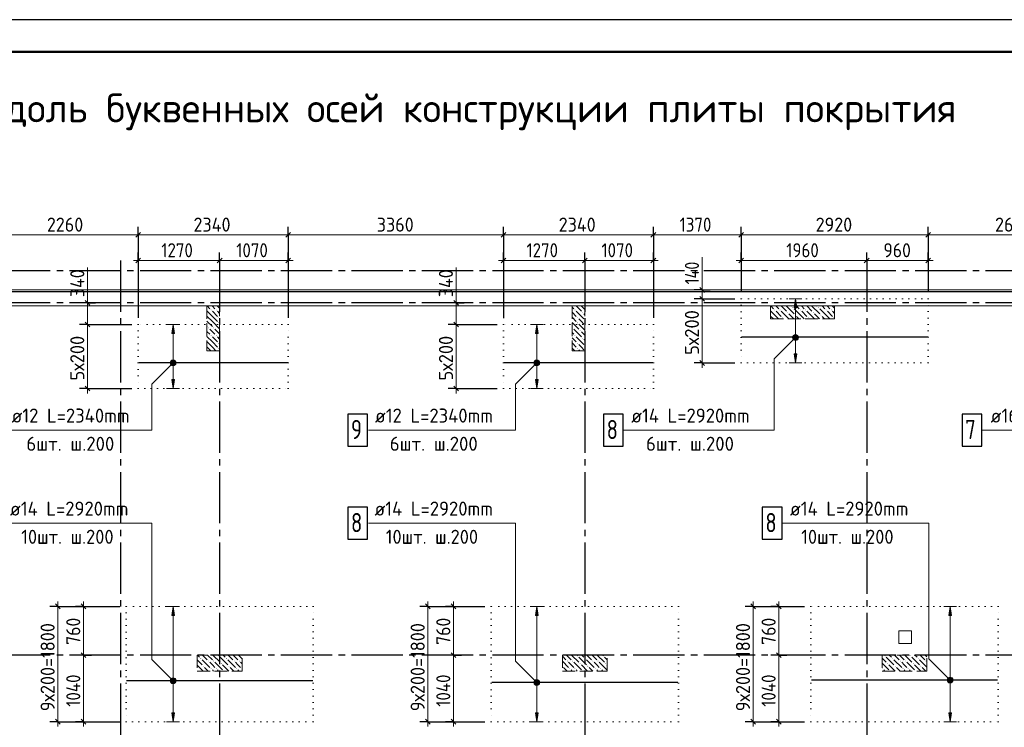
# Model space of a CAD drawing. Header units: millimetres. Extents: x 0 to 42000, y 0 to 29700.
# Tile 7 of 8: x 18679 to 34048, y 18654 to 29700. Entities that reach past the tile are written whole.
import ezdxf

# ---------------------------------------------------------------- set-up
doc = ezdxf.new("R2010")
doc.units = ezdxf.units.MM
for name, pattern in [('______2', [270, 200, -70]), ('______5', [1100, 800, -100, 100, -100]), ('______9', [100, 0, -100])]:
    doc.linetypes.add(name, pattern=pattern)
for name, color, linetype, lineweight in [('Standard', 7, 'Continuous', 25), ('ДОП Верх по Х', 7, 'Continuous', 18), ('ЖБ Перекрытие верхний уровень_1', 7, 'Continuous', 18), ('Общий01', 7, 'Continuous', 13), ('Позиционная метка номер позиции', 7, 'Continuous', 13), ('Примечания', 7, 'Continuous', 13), ('Размерная линия_ общее', 7, 'Continuous', 13), ('Текст_ общее', 7, 'Continuous', 25)]:
    doc.layers.add(name, color=color, linetype=linetype, lineweight=lineweight)
doc.layers.add('ЖБ Пилон', color=7, linetype='______2', lineweight=13, true_color=0xa0a0a0)
doc.layers.add('Оси', color=7, linetype='______5', lineweight=13, true_color=0x656565)
doc.styles.add('ISOCPEUR', font='txt')

msp = doc.modelspace()

# ---------------------------------------------------------------- hatches: boundary and pattern name
at = {"layer": 'ДОП Верх по Х', "linetype": 'Continuous', "lineweight": 13, "transparency": 33554687}
for points in [[(30809, 25202), (30789, 25342), (30769, 25202)], [(21093, 24802), (21073, 24942), (21053, 24802)], [(26770, 24802), (26750, 24942), (26730, 24802)], [(21093, 20402), (21073, 20542), (21053, 20402)], [(26770, 20402), (26750, 20542), (26730, 20402)], [(33222, 20402), (33202, 20542), (33182, 20402)]]:
    msp.add_hatch(color=7, dxfattribs=at).paths.add_polyline_path(points)
for points in [[(30809, 24482), (30789, 24342), (30769, 24482)], [(21093, 24082), (21073, 23942), (21053, 24082)], [(26770, 24082), (26750, 23942), (26730, 24082)], [(21093, 18882), (21073, 18742), (21053, 18882)], [(26770, 18882), (26750, 18742), (26730, 18882)], [(33222, 18882), (33202, 18742), (33182, 18882)]]:
    msp.add_hatch(color=7, dxfattribs=at).paths.add_polyline_path(points, flags=16)
at = {"layer": 'ЖБ Пилон', "linetype": 'Continuous', "lineweight": 18, "transparency": 33554687}
for points in [[(30740, 25209), (30746, 25215), (30753, 25209), (30746, 25202)], [(31140, 25209), (31146, 25215), (31153, 25209), (31146, 25202)], [(21660, 25169), (21666, 25175), (21673, 25169), (21666, 25162)], [(21740, 25169), (21746, 25175), (21753, 25169), (21746, 25162)], [(21780, 25049), (21786, 25055), (21793, 25049), (21786, 25042)], [(27340, 25169), (27346, 25175), (27353, 25169), (27346, 25162)], [(27380, 25049), (27386, 25055), (27393, 25049), (27386, 25042)], [(27460, 25129), (27466, 25135), (27473, 25129), (27466, 25122)], [(30460, 25169), (30466, 25175), (30473, 25169), (30466, 25162)], [(30540, 25169), (30546, 25175), (30553, 25169), (30546, 25162)], [(30580, 25049), (30586, 25055), (30593, 25049), (30586, 25042)], [(30660, 25129), (30666, 25135), (30673, 25129), (30666, 25122)], [(30780, 25089), (30786, 25095), (30793, 25089), (30786, 25082)], [(30860, 25169), (30866, 25175), (30873, 25169), (30866, 25162)], [(30940, 25169), (30946, 25175), (30953, 25169), (30946, 25162)], [(30980, 25049), (30986, 25055), (30993, 25049), (30986, 25042)], [(31060, 25129), (31066, 25135), (31073, 25129), (31066, 25122)], [(31180, 25089), (31186, 25095), (31193, 25089), (31186, 25082)], [(31260, 25169), (31266, 25175), (31273, 25169), (31266, 25162)], [(31340, 25169), (31346, 25175), (31353, 25169), (31346, 25162)], [(31380, 25049), (31386, 25055), (31393, 25049), (31386, 25042)], [(21780, 24969), (21786, 24975), (21793, 24969), (21786, 24962)], [(27380, 24969), (27386, 24975), (27393, 24969), (27386, 24962)], [(21620, 24889), (21626, 24895), (21633, 24889), (21626, 24882)], [(21660, 24769), (21666, 24775), (21673, 24769), (21666, 24762)], [(21700, 24889), (21706, 24895), (21713, 24889), (21706, 24882)], [(21740, 24769), (21746, 24775), (21753, 24769), (21746, 24762)], [(27300, 24889), (27306, 24895), (27313, 24889), (27306, 24882)], [(27340, 24769), (27346, 24775), (27353, 24769), (27346, 24762)], [(27420, 24849), (27426, 24855), (27433, 24849), (27426, 24842)], [(21780, 24649), (21786, 24655), (21793, 24649), (21786, 24642)], [(27380, 24649), (27386, 24655), (27393, 24649), (27386, 24642)], [(27460, 24729), (27466, 24735), (27473, 24729), (27466, 24722)], [(21780, 24569), (21786, 24575), (21793, 24569), (21786, 24562)], [(27380, 24569), (27386, 24575), (27393, 24569), (27386, 24562)], [(21500, 19729), (21506, 19735), (21513, 19729), (21506, 19722)], [(21620, 19689), (21626, 19695), (21633, 19689), (21626, 19682)], [(21700, 19689), (21706, 19695), (21713, 19689), (21706, 19682)], [(21780, 19769), (21786, 19775), (21793, 19769), (21786, 19762)], [(21900, 19729), (21906, 19735), (21913, 19729), (21906, 19722)], [(22020, 19689), (22026, 19695), (22033, 19689), (22026, 19682)], [(22100, 19689), (22106, 19695), (22113, 19689), (22106, 19682)], [(27220, 19689), (27226, 19695), (27233, 19689), (27226, 19682)], [(27300, 19689), (27306, 19695), (27313, 19689), (27306, 19682)], [(27380, 19769), (27386, 19775), (27393, 19769), (27386, 19762)], [(27500, 19729), (27506, 19735), (27513, 19729), (27506, 19722)], [(27620, 19689), (27626, 19695), (27633, 19689), (27626, 19682)], [(27700, 19689), (27706, 19695), (27713, 19689), (27706, 19682)], [(27780, 19769), (27786, 19775), (27793, 19769), (27786, 19762)], [(32180, 19769), (32186, 19775), (32193, 19769), (32186, 19762)], [(32300, 19729), (32306, 19735), (32313, 19729), (32306, 19722)], [(32420, 19689), (32426, 19695), (32433, 19689), (32426, 19682)], [(32500, 19689), (32506, 19695), (32513, 19689), (32506, 19682)], [(32580, 19769), (32586, 19775), (32593, 19769), (32586, 19762)], [(32700, 19729), (32706, 19735), (32713, 19729), (32706, 19722)], [(32820, 19689), (32826, 19695), (32833, 19689), (32826, 19682)], [(21463, 19532), (21466, 19535), (21470, 19532)], [(21540, 19609), (21546, 19615), (21553, 19609), (21546, 19602)], [(21660, 19569), (21666, 19575), (21673, 19569), (21666, 19562)], [(21740, 19569), (21746, 19575), (21753, 19569), (21746, 19562)], [(21820, 19649), (21826, 19655), (21833, 19649), (21826, 19642)], [(21863, 19532), (21866, 19535), (21870, 19532)], [(21940, 19609), (21946, 19615), (21953, 19609), (21946, 19602)], [(22060, 19569), (22066, 19575), (22073, 19569), (22066, 19562)], [(22140, 19569), (22146, 19575), (22150, 19572), (22150, 19566), (22146, 19562)], [(27150, 19612), (27153, 19609), (27150, 19606)], [(27260, 19569), (27266, 19575), (27273, 19569), (27266, 19562)], [(27340, 19569), (27346, 19575), (27353, 19569), (27346, 19562)], [(27420, 19649), (27426, 19655), (27433, 19649), (27426, 19642)], [(27463, 19532), (27466, 19535), (27470, 19532)], [(27540, 19609), (27546, 19615), (27553, 19609), (27546, 19602)], [(27660, 19569), (27666, 19575), (27673, 19569), (27666, 19562)], [(27740, 19569), (27746, 19575), (27753, 19569), (27746, 19562)], [(27820, 19649), (27826, 19655), (27833, 19649), (27826, 19642)], [(32140, 19569), (32146, 19575), (32153, 19569), (32146, 19562)], [(32220, 19649), (32226, 19655), (32233, 19649), (32226, 19642)], [(32263, 19532), (32266, 19535), (32270, 19532)], [(32340, 19609), (32346, 19615), (32353, 19609), (32346, 19602)], [(32460, 19569), (32466, 19575), (32473, 19569), (32466, 19562)], [(32540, 19569), (32546, 19575), (32553, 19569), (32546, 19562)], [(32620, 19649), (32626, 19655), (32633, 19649), (32626, 19642)], [(32663, 19532), (32666, 19535), (32670, 19532)], [(32740, 19609), (32746, 19615), (32753, 19609), (32746, 19602)]]:
    msp.add_hatch(color=7, dxfattribs=at).paths.add_polyline_path(points, flags=16)
at = {"layer": 'Позиционная метка номер позиции', "linetype": 'Continuous', "lineweight": 13, "transparency": 33554687}
for points in [[(30821, 24706), (30758, 24769), (30746, 24749)], [(30821, 24706), (30746, 24749), (30801, 24694)], [(30801, 24694), (30746, 24749), (30746, 24726)], [(30833, 24726), (30778, 24781), (30758, 24769)], [(30833, 24726), (30758, 24769), (30821, 24706)], [(30833, 24749), (30801, 24781), (30778, 24781)], [(30833, 24749), (30778, 24781), (30833, 24726)], [(30801, 24781), (30833, 24749), (30821, 24769)], [(30801, 24694), (30746, 24726), (30778, 24694)], [(30778, 24694), (30746, 24726), (30758, 24706)], [(21105, 24310), (21041, 24373), (21030, 24353)], [(21105, 24310), (21030, 24353), (21085, 24298)], [(21085, 24298), (21030, 24353), (21030, 24330)], [(21085, 24298), (21030, 24330), (21062, 24298)], [(21062, 24298), (21030, 24330), (21041, 24310)], [(21116, 24330), (21062, 24385), (21041, 24373)], [(21116, 24330), (21041, 24373), (21105, 24310)], [(21116, 24353), (21085, 24385), (21062, 24385)], [(21116, 24353), (21062, 24385), (21116, 24330)], [(21085, 24385), (21116, 24353), (21105, 24373)], [(26782, 24310), (26718, 24373), (26706, 24353)], [(26782, 24310), (26706, 24353), (26761, 24298)], [(26761, 24298), (26706, 24353), (26706, 24330)], [(26761, 24298), (26706, 24330), (26738, 24298)], [(26738, 24298), (26706, 24330), (26718, 24310)], [(26793, 24330), (26738, 24385), (26718, 24373)], [(26793, 24330), (26718, 24373), (26782, 24310)], [(26793, 24353), (26761, 24385), (26738, 24385)], [(26793, 24353), (26738, 24385), (26793, 24330)], [(26761, 24385), (26793, 24353), (26782, 24373)], [(21041, 19350), (21085, 19425), (21030, 19370)], [(21030, 19370), (21085, 19425), (21062, 19425)], [(21030, 19370), (21062, 19425), (21030, 19393)], [(21030, 19393), (21062, 19425), (21041, 19413)], [(21041, 19350), (21105, 19413), (21085, 19425)], [(21062, 19338), (21105, 19413), (21041, 19350)], [(21062, 19338), (21116, 19393), (21105, 19413)], [(21085, 19338), (21116, 19393), (21062, 19338)], [(21085, 19338), (21116, 19370), (21116, 19393)], [(21116, 19370), (21085, 19338), (21105, 19350)], [(26718, 19320), (26761, 19395), (26706, 19340)], [(26706, 19340), (26761, 19395), (26738, 19395)], [(26706, 19340), (26738, 19395), (26706, 19363)], [(26706, 19363), (26738, 19395), (26718, 19383)], [(26718, 19320), (26782, 19383), (26761, 19395)], [(26738, 19308), (26782, 19383), (26718, 19320)], [(26738, 19308), (26793, 19363), (26782, 19383)], [(33170, 19360), (33214, 19435), (33159, 19380)], [(33159, 19380), (33214, 19435), (33191, 19435)], [(33159, 19380), (33191, 19435), (33159, 19403)], [(33159, 19403), (33191, 19435), (33170, 19423)], [(33170, 19360), (33234, 19423), (33214, 19435)], [(33191, 19348), (33234, 19423), (33170, 19360)], [(33191, 19348), (33245, 19403), (33234, 19423)], [(33214, 19348), (33245, 19403), (33191, 19348)], [(33214, 19348), (33245, 19380), (33245, 19403)], [(33245, 19380), (33214, 19348), (33234, 19360)], [(26761, 19308), (26793, 19363), (26738, 19308)], [(26761, 19308), (26793, 19340), (26793, 19363)], [(26793, 19340), (26761, 19308), (26782, 19320)]]:
    msp.add_hatch(color=7, dxfattribs=at).paths.add_polyline_path(points)

# ---------------------------------------------------------------- linework, layer by layer
at = {"layer": 'Standard', "color": 7, "linetype": 'Continuous', "lineweight": 25, "transparency": 33554687}
msp.add_lwpolyline([(0, 0), (42000, 0), (42000, 29700), (0, 29700), (0, 0)], close=True, dxfattribs=at)
at = {"layer": 'Standard', "color": 7, "linetype": 'Continuous', "lineweight": 50, "transparency": 33554687}
msp.add_lwpolyline([(2000, 29200), (41500, 29200), (41500, 500), (2000, 500), (2000, 29200)], close=True, dxfattribs=at)
at = {"layer": 'Standard', "color": 7, "linetype": 'Continuous', "lineweight": 13, "transparency": 33554687}
msp.add_lwpolyline([(41500, 29200), (2000, 29200), (2000, 6000), (41500, 6000), (41500, 29200)], dxfattribs=at)
at = {"layer": 'Standard', "color": 2, "linetype": 'Continuous', "lineweight": 13, "transparency": 33554687}
for points in [[(4250, 13382), (41050, 13382), (41050, 25482), (4250, 25482), (4250, 13382)], [(4250, 13382), (41050, 13382), (41050, 25232), (4250, 25232), (4250, 13382)]]:
    msp.add_lwpolyline(points, dxfattribs=at)
at = {"layer": 'Standard', "color": 254, "linetype": 'Continuous', "lineweight": 25, "true_color": 0xc4c4ff, "transparency": 33554687}
msp.add_lwpolyline([(7300, 13435), (41119, 13435), (41119, 25450), (7300, 25450), (7300, 13435)], dxfattribs=at)
at = {"layer": 'ДОП Верх по Х', "color": 7, "linetype": 'Continuous', "lineweight": 13, "transparency": 33554687}
for p, q in [((30789, 25342), (30689, 25342)), ((30789, 25342), (30769, 25202)), ((30809, 25202), (30789, 25342)), ((30789, 25342), (30889, 25342)), ((30789, 25342), (30789, 25342)), ((30769, 25202), (30809, 25202)), ((30789, 24482), (30789, 25202)), ((21073, 24942), (20973, 24942)), ((21073, 24942), (21053, 24802)), ((21093, 24802), (21073, 24942)), ((21073, 24942), (21173, 24942)), ((21073, 24942), (21073, 24942)), ((26750, 24942), (26650, 24942)), ((26750, 24942), (26730, 24802)), ((26770, 24802), (26750, 24942)), ((26750, 24942), (26850, 24942)), ((26750, 24942), (26750, 24942)), ((21053, 24802), (21093, 24802)), ((21073, 24082), (21073, 24802)), ((26730, 24802), (26770, 24802)), ((26750, 24082), (26750, 24802)), ((30789, 24342), (30769, 24482)), ((30769, 24482), (30809, 24482)), ((30809, 24482), (30789, 24342)), ((30789, 24342), (30689, 24342)), ((30789, 24342), (30889, 24342)), ((30789, 24342), (30789, 24342)), ((21073, 23942), (21053, 24082)), ((21053, 24082), (21093, 24082)), ((21093, 24082), (21073, 23942)), ((26750, 23942), (26730, 24082)), ((26730, 24082), (26770, 24082)), ((26770, 24082), (26750, 23942)), ((21073, 23942), (20973, 23942)), ((21073, 23942), (21173, 23942)), ((21073, 23942), (21073, 23942)), ((26750, 23942), (26650, 23942)), ((26750, 23942), (26850, 23942)), ((26750, 23942), (26750, 23942)), ((21073, 20542), (20973, 20542)), ((21073, 20542), (21053, 20402)), ((21093, 20402), (21073, 20542)), ((21073, 20542), (21173, 20542)), ((21073, 20542), (21073, 20542)), ((26750, 20542), (26650, 20542)), ((26750, 20542), (26730, 20402)), ((26770, 20402), (26750, 20542)), ((26750, 20542), (26850, 20542)), ((26750, 20542), (26750, 20542)), ((33202, 20542), (33102, 20542)), ((33202, 20542), (33182, 20402)), ((33222, 20402), (33202, 20542)), ((33202, 20542), (33302, 20542)), ((33202, 20542), (33202, 20542)), ((21053, 20402), (21093, 20402)), ((21073, 18882), (21073, 20402)), ((26730, 20402), (26770, 20402)), ((26750, 18882), (26750, 20402)), ((33182, 20402), (33222, 20402)), ((33202, 18882), (33202, 20402)), ((21073, 18742), (21053, 18882)), ((21053, 18882), (21093, 18882)), ((21093, 18882), (21073, 18742)), ((26750, 18742), (26730, 18882)), ((26730, 18882), (26770, 18882)), ((26770, 18882), (26750, 18742)), ((33202, 18742), (33182, 18882)), ((33182, 18882), (33222, 18882)), ((33222, 18882), (33202, 18742)), ((21073, 18742), (20973, 18742)), ((21073, 18742), (21173, 18742)), ((21073, 18742), (21073, 18742)), ((26750, 18742), (26650, 18742)), ((26750, 18742), (26850, 18742)), ((26750, 18742), (26750, 18742)), ((33202, 18742), (33102, 18742)), ((33202, 18742), (33302, 18742)), ((33202, 18742), (33202, 18742))]:
    msp.add_line(p, q, dxfattribs=at)
at = {"layer": 'ДОП Верх по Х', "color": 7, "linetype": 'Continuous', "lineweight": 25, "transparency": 33554687}
for p, q in [((32853, 24742), (29947, 24742)), ((22864, 24342), (20536, 24342)), ((28564, 24342), (26236, 24342)), ((23253, 19382), (20347, 19382)), ((33943, 19392), (31037, 19392)), ((28953, 19352), (26047, 19352))]:
    msp.add_line(p, q, dxfattribs=at)
for points in [[(23800, 23043), (24110, 23043), (24110, 23543), (23800, 23543), (23800, 23043)], [(27791, 23043), (28101, 23043), (28101, 23543), (27791, 23543), (27791, 23043)], [(33388, 23043), (33698, 23043), (33698, 23543), (33388, 23543), (33388, 23043)], [(23800, 21590), (24110, 21590), (24110, 22090), (23800, 22090), (23800, 21590)], [(30268, 21590), (30578, 21590), (30578, 22090), (30268, 22090), (30268, 21590)]]:
    msp.add_lwpolyline(points, dxfattribs=at)
at = {"layer": 'ЖБ Перекрытие верхний уровень_1', "color": 7, "linetype": 'Continuous', "lineweight": 18, "transparency": 33554687}
for p, q in [((41050, 25482), (4250, 25482)), ((32400, 19962), (32400, 20162)), ((32400, 20162), (32600, 20162)), ((32600, 20162), (32600, 19962)), ((32600, 19962), (32400, 19962))]:
    msp.add_line(p, q, dxfattribs=at)
at = {"layer": 'ЖБ Пилон', "color": 253, "linetype": '______2', "lineweight": 13, "true_color": 0xa0a0a0, "transparency": 33554687}
for p, q in [((21800, 25232), (21600, 25232)), ((21600, 25232), (21600, 24532)), ((21800, 24532), (21800, 25232)), ((27500, 25232), (27300, 25232)), ((27300, 25232), (27300, 24532)), ((27500, 24532), (27500, 25232)), ((30400, 25232), (30400, 25032)), ((31400, 25232), (30400, 25232)), ((31400, 25032), (31400, 25232)), ((30400, 25032), (31400, 25032)), ((21600, 24532), (21800, 24532)), ((27300, 24532), (27500, 24532)), ((21450, 19782), (21450, 19532)), ((22150, 19782), (21450, 19782)), ((22150, 19532), (22150, 19782)), ((27150, 19782), (27150, 19532)), ((27850, 19782), (27150, 19782)), ((27850, 19532), (27850, 19782)), ((32140, 19782), (32140, 19532)), ((32840, 19782), (32140, 19782)), ((32840, 19532), (32840, 19782)), ((21450, 19532), (22150, 19532)), ((27150, 19532), (27850, 19532)), ((32140, 19532), (32840, 19532))]:
    msp.add_line(p, q, dxfattribs=at)
at = {"layer": 'ЖБ Пилон', "color": 9, "linetype": 'Continuous', "lineweight": 18, "true_color": 0xc7c7c7, "transparency": 33554687}
for p, q in [((21603, 25232), (21646, 25189)), ((21686, 25229), (21683, 25232)), ((21726, 25189), (21686, 25229)), ((21763, 25232), (21800, 25195)), ((27326, 25189), (27300, 25215)), ((27363, 25232), (27446, 25149)), ((27446, 25229), (27500, 25175)), ((30403, 25232), (30446, 25189)), ((30486, 25229), (30483, 25232)), ((30526, 25189), (30486, 25229)), ((30563, 25232), (30646, 25149)), ((30646, 25229), (30766, 25109)), ((30723, 25232), (30726, 25229)), ((30803, 25232), (30846, 25189)), ((30886, 25229), (30883, 25232)), ((30926, 25189), (30886, 25229)), ((30963, 25232), (31046, 25149)), ((31046, 25229), (31166, 25109)), ((31123, 25232), (31126, 25229)), ((31203, 25232), (31246, 25189)), ((31286, 25229), (31283, 25232)), ((31326, 25189), (31286, 25229)), ((31363, 25232), (31400, 25195)), ((21686, 25069), (21600, 25155)), ((21606, 25069), (21686, 24989)), ((21686, 25149), (21766, 25069)), ((21686, 25069), (21766, 24989)), ((21766, 25149), (21800, 25115)), ((27300, 25135), (27366, 25069)), ((27300, 25055), (27366, 24989)), ((27366, 25149), (27486, 25029)), ((27500, 25095), (27486, 25109)), ((30486, 25069), (30400, 25155)), ((30406, 25069), (30443, 25032)), ((30486, 25149), (30566, 25069)), ((30486, 25069), (30523, 25032)), ((30566, 25149), (30683, 25032)), ((30763, 25032), (30686, 25109)), ((30886, 25069), (30766, 25189)), ((30806, 25069), (30843, 25032)), ((30886, 25149), (30966, 25069)), ((30886, 25069), (30923, 25032)), ((30966, 25149), (31083, 25032)), ((31163, 25032), (31086, 25109)), ((31286, 25069), (31166, 25189)), ((31206, 25069), (31243, 25032)), ((31286, 25149), (31366, 25069)), ((31286, 25069), (31323, 25032)), ((31366, 25149), (31400, 25115)), ((21606, 24989), (21600, 24995)), ((21600, 24915), (21606, 24909)), ((21606, 24989), (21686, 24909)), ((21686, 24989), (21800, 24875)), ((27300, 24975), (27406, 24869)), ((27446, 24989), (27406, 25029)), ((27406, 24949), (27500, 24855)), ((27486, 24949), (27446, 24989)), ((21600, 24835), (21646, 24789)), ((21686, 24669), (21600, 24755)), ((21686, 24829), (21646, 24869)), ((21726, 24789), (21686, 24829)), ((21686, 24749), (21766, 24669)), ((21726, 24869), (21800, 24795)), ((21766, 24749), (21800, 24715)), ((27326, 24789), (27300, 24815)), ((27326, 24869), (27446, 24749)), ((27366, 24749), (27486, 24629)), ((27446, 24829), (27500, 24775)), ((21606, 24589), (21600, 24595)), ((21606, 24669), (21686, 24589)), ((21686, 24669), (21766, 24589)), ((27300, 24735), (27366, 24669)), ((27300, 24655), (27366, 24589)), ((27446, 24589), (27406, 24629)), ((27500, 24695), (27486, 24709)), ((21606, 24589), (21663, 24532)), ((21686, 24589), (21743, 24532)), ((27300, 24575), (27343, 24532)), ((27406, 24549), (27423, 24532)), ((27486, 24549), (27446, 24589)), ((21450, 19705), (21526, 19629)), ((21486, 19749), (21453, 19782)), ((21526, 19709), (21646, 19589)), ((21533, 19782), (21606, 19709)), ((21613, 19782), (21686, 19709)), ((21693, 19782), (21806, 19669)), ((21806, 19749), (21926, 19629)), ((21886, 19749), (21853, 19782)), ((21926, 19709), (22046, 19589)), ((21933, 19782), (22006, 19709)), ((22013, 19782), (22086, 19709)), ((22093, 19782), (22150, 19725)), ((27150, 19765), (27206, 19709)), ((27150, 19685), (27246, 19589)), ((27213, 19782), (27286, 19709)), ((27293, 19782), (27406, 19669)), ((27406, 19749), (27526, 19629)), ((27486, 19749), (27453, 19782)), ((27526, 19709), (27646, 19589)), ((27533, 19782), (27606, 19709)), ((27613, 19782), (27686, 19709)), ((27693, 19782), (27806, 19669)), ((27806, 19749), (27850, 19705)), ((32140, 19735), (32206, 19669)), ((32206, 19749), (32326, 19629)), ((32286, 19749), (32253, 19782)), ((32326, 19709), (32446, 19589)), ((32333, 19782), (32406, 19709)), ((32413, 19782), (32486, 19709)), ((32493, 19782), (32606, 19669)), ((32606, 19749), (32726, 19629)), ((32686, 19749), (32653, 19782)), ((32726, 19709), (32840, 19595)), ((32733, 19782), (32806, 19709)), ((32813, 19782), (32840, 19755)), ((21450, 19625), (21543, 19532)), ((21623, 19532), (21566, 19589)), ((21686, 19629), (21646, 19669)), ((21726, 19589), (21686, 19629)), ((21686, 19549), (21703, 19532)), ((21726, 19669), (21846, 19549)), ((21766, 19549), (21783, 19532)), ((21846, 19629), (21943, 19532)), ((22023, 19532), (21966, 19589)), ((22086, 19629), (22046, 19669)), ((22126, 19589), (22086, 19629)), ((22086, 19549), (22103, 19532)), ((22126, 19669), (22150, 19645)), ((27223, 19532), (27166, 19589)), ((27286, 19629), (27246, 19669)), ((27326, 19589), (27286, 19629)), ((27286, 19549), (27303, 19532)), ((27326, 19669), (27446, 19549)), ((27366, 19549), (27383, 19532)), ((27446, 19629), (27543, 19532)), ((27623, 19532), (27566, 19589)), ((27686, 19629), (27646, 19669)), ((27726, 19589), (27686, 19629)), ((27686, 19549), (27703, 19532)), ((27726, 19669), (27846, 19549)), ((27766, 19549), (27783, 19532)), ((27846, 19629), (27850, 19625)), ((32140, 19655), (32246, 19549)), ((32166, 19549), (32183, 19532)), ((32246, 19629), (32343, 19532)), ((32423, 19532), (32366, 19589)), ((32486, 19629), (32446, 19669)), ((32526, 19589), (32486, 19629)), ((32486, 19549), (32503, 19532)), ((32526, 19669), (32646, 19549)), ((32566, 19549), (32583, 19532)), ((32646, 19629), (32743, 19532)), ((32823, 19532), (32766, 19589))]:
    msp.add_line(p, q, dxfattribs=at)
at = {"layer": 'Общий01', "color": 251, "linetype": 'Continuous', "lineweight": 13, "true_color": 0x656565, "transparency": 33554687}
for p, q in [((29332, 25482), (29332, 25992)), ((19738, 25282), (19738, 25832)), ((25492, 25282), (25492, 25832))]:
    msp.add_line(p, q, dxfattribs=at)
at = {"layer": 'Оси', "color": 8, "linetype": '______5', "lineweight": -3, "transparency": 33554687}
for p, q in [((20250, 25939), (20250, 12896)), ((21800, 25939), (21800, 12896)), ((27500, 25939), (27500, 12896)), ((31900, 25939), (31900, 12896)), ((41157, 25782), (3764, 25782)), ((41157, 25282), (3764, 25282)), ((41157, 19782), (3764, 19782))]:
    msp.add_line(p, q, dxfattribs=at)
at = {"layer": 'Позиционная метка номер позиции', "color": 7, "linetype": 'Continuous', "lineweight": 13, "transparency": 33554687}
for p, q in [((30758, 24769), (30758, 24769)), ((30821, 24769), (30821, 24769)), ((30758, 24706), (30758, 24706)), ((30821, 24706), (30821, 24706)), ((21041, 24373), (21041, 24373)), ((21041, 24310), (21041, 24310)), ((21105, 24373), (21105, 24373)), ((21105, 24310), (21105, 24310)), ((26718, 24373), (26718, 24373)), ((26718, 24310), (26718, 24310)), ((26782, 24373), (26782, 24373)), ((26782, 24310), (26782, 24310)), ((21041, 19413), (21041, 19413)), ((21105, 19413), (21105, 19413)), ((26718, 19383), (26718, 19383)), ((26782, 19383), (26782, 19383)), ((33170, 19423), (33170, 19423)), ((33234, 19423), (33234, 19423)), ((21041, 19350), (21041, 19350)), ((21105, 19350), (21105, 19350)), ((26718, 19320), (26718, 19320)), ((26782, 19320), (26782, 19320)), ((33170, 19360), (33170, 19360)), ((33234, 19360), (33234, 19360))]:
    msp.add_line(p, q, dxfattribs=at)
for points in [[(30789, 24737), (30456, 24404), (30456, 23293), (28101, 23293)], [(36418, 24737), (36085, 24404), (36085, 23293), (33700, 23293)], [(21073, 24342), (20740, 24008), (20740, 23293), (18445, 23293)], [(26750, 24342), (26416, 24008), (26416, 23293), (24121, 23293)], [(21073, 19382), (20740, 19715), (20740, 21840), (18445, 21840)], [(26750, 19352), (26416, 19685), (26416, 21840), (24121, 21840)], [(33202, 19392), (32869, 19725), (32869, 21840), (30574, 21840)]]:
    msp.add_lwpolyline(points, dxfattribs=at)
for centre in [(30789, 24737), (21073, 24342), (26750, 24342), (21073, 19382), (26750, 19352), (33202, 19392)]:
    msp.add_circle(centre, 45, dxfattribs=at)
at = {"layer": 'Примечания', "color": 7, "linetype": '______9', "lineweight": 13, "transparency": 33554687}
for p, q in [((29940, 25342), (29940, 24342)), ((32860, 25342), (29940, 25342)), ((32860, 24342), (32860, 25342)), ((20530, 24942), (20530, 23942)), ((22870, 24942), (20530, 24942)), ((22870, 23942), (22870, 24942)), ((26230, 24942), (26230, 23942)), ((28570, 24942), (26230, 24942)), ((28570, 23942), (28570, 24942)), ((29940, 24342), (32860, 24342)), ((20530, 23942), (22870, 23942)), ((26230, 23942), (28570, 23942)), ((20340, 20542), (20340, 18742)), ((23260, 20542), (20340, 20542)), ((23260, 18742), (23260, 20542)), ((26040, 20542), (26040, 18742)), ((28960, 20542), (26040, 20542)), ((28960, 18742), (28960, 20542)), ((31030, 20542), (31030, 18742)), ((33950, 20542), (31030, 20542)), ((33950, 18742), (33950, 20542)), ((20340, 18742), (23260, 18742)), ((26040, 18742), (28960, 18742)), ((31030, 18742), (33950, 18742))]:
    msp.add_line(p, q, dxfattribs=at)
at = {"layer": 'Размерная линия_ общее', "color": 251, "linetype": 'Continuous', "lineweight": -3, "true_color": 0x656565, "transparency": 33554687}
for p, q in [((20530, 26341), (20530, 26466)), ((22870, 26341), (22870, 26466)), ((26230, 26341), (26230, 26466)), ((28570, 26341), (28570, 26466)), ((29940, 26341), (29940, 26466)), ((32860, 26341), (32860, 26466)), ((20530, 26341), (20530, 26216)), ((20530, 26341), (20530, 25048)), ((22870, 26341), (22870, 26216)), ((22870, 26341), (22870, 25048)), ((26230, 26341), (26230, 26216)), ((26230, 26341), (26230, 25042)), ((28570, 26341), (28570, 26216)), ((28570, 26341), (28570, 25048)), ((29940, 26341), (29940, 26216)), ((29940, 26341), (29940, 25449)), ((32860, 26341), (32860, 26216)), ((32860, 26341), (32860, 25449)), ((20530, 25941), (20530, 26066)), ((21800, 25941), (21800, 26066)), ((22870, 25941), (22870, 26066)), ((26230, 25941), (26230, 26066)), ((27500, 25941), (27500, 26066)), ((28570, 25941), (28570, 26066)), ((29940, 25941), (29940, 26066)), ((31900, 25941), (31900, 26066)), ((32860, 25941), (32860, 26066)), ((20530, 25941), (20530, 25816)), ((20530, 25941), (20530, 25882)), ((21800, 25941), (21800, 25816)), ((21800, 25941), (21800, 25882)), ((22870, 25941), (22870, 25816)), ((22870, 25941), (22870, 25148)), ((26230, 25941), (26230, 25816)), ((26230, 25941), (26230, 25048)), ((27500, 25941), (27500, 25816)), ((27500, 25941), (27500, 25882)), ((28570, 25941), (28570, 25816)), ((28570, 25941), (28570, 25048)), ((29940, 25941), (29940, 25816)), ((29940, 25941), (29940, 25449)), ((31900, 25941), (31900, 25816)), ((31900, 25941), (31900, 25882)), ((32860, 25941), (32860, 25816)), ((32860, 25941), (32860, 25449)), ((29332, 25482), (29207, 25482)), ((29332, 25482), (29457, 25482)), ((29332, 25482), (29332, 25482)), ((19738, 25282), (19613, 25282)), ((19738, 25282), (19863, 25282)), ((19738, 25282), (19738, 25282)), ((25492, 25282), (25367, 25282)), ((25492, 25282), (25617, 25282)), ((25492, 25282), (25492, 25282)), ((29332, 25342), (29207, 25342)), ((29332, 25342), (29457, 25342)), ((29332, 25342), (29840, 25342)), ((19738, 24942), (19613, 24942)), ((19738, 24942), (19863, 24942)), ((19738, 24942), (20430, 24942)), ((25492, 24942), (25367, 24942)), ((25492, 24942), (25617, 24942)), ((25492, 24942), (26130, 24942)), ((29332, 24342), (29207, 24342)), ((29332, 24342), (29457, 24342)), ((29332, 24342), (29840, 24342)), ((19738, 23942), (19613, 23942)), ((19738, 23942), (19863, 23942)), ((19738, 23942), (20430, 23942)), ((25492, 23942), (25367, 23942)), ((25492, 23942), (25617, 23942)), ((25492, 23942), (26130, 23942)), ((19275, 20542), (19150, 20542)), ((19275, 20542), (19400, 20542)), ((19275, 20542), (20240, 20542)), ((19675, 20542), (19550, 20542)), ((19675, 20542), (19800, 20542)), ((19675, 20542), (20240, 20542)), ((25051, 20542), (24926, 20542)), ((25051, 20542), (25176, 20542)), ((25051, 20542), (25940, 20542)), ((25451, 20542), (25326, 20542)), ((25451, 20542), (25576, 20542)), ((25451, 20542), (25940, 20542)), ((30129, 20542), (30004, 20542)), ((30129, 20542), (30254, 20542)), ((30129, 20542), (30930, 20542)), ((30529, 20542), (30404, 20542)), ((30529, 20542), (30654, 20542)), ((30529, 20542), (30930, 20542)), ((19675, 19782), (19550, 19782)), ((19675, 19782), (19800, 19782)), ((19675, 19782), (19683, 19782)), ((25451, 19782), (25326, 19782)), ((25451, 19782), (25576, 19782)), ((25451, 19782), (25473, 19782)), ((30529, 19782), (30404, 19782)), ((30529, 19782), (30654, 19782)), ((30529, 19782), (30531, 19782)), ((19275, 18742), (19150, 18742)), ((19275, 18742), (19400, 18742)), ((19275, 18742), (20240, 18742)), ((19675, 18742), (19550, 18742)), ((19675, 18742), (19800, 18742)), ((19675, 18742), (20240, 18742)), ((25051, 18742), (24926, 18742)), ((25051, 18742), (25176, 18742)), ((25051, 18742), (25940, 18742)), ((25451, 18742), (25326, 18742)), ((25451, 18742), (25576, 18742)), ((25451, 18742), (25940, 18742)), ((30129, 18742), (30004, 18742)), ((30129, 18742), (30254, 18742)), ((30129, 18742), (30930, 18742)), ((30529, 18742), (30404, 18742)), ((30529, 18742), (30654, 18742)), ((30529, 18742), (30930, 18742))]:
    msp.add_line(p, q, dxfattribs=at)
at = {"layer": 'Размерная линия_ общее', "color": 251, "linetype": 'Continuous', "lineweight": 13, "true_color": 0x656565, "transparency": 33554687}
for p, q in [((18270, 26341), (20530, 26341)), ((20530, 26341), (22870, 26341)), ((22870, 26341), (26230, 26341)), ((26230, 26341), (28570, 26341)), ((28570, 26341), (29940, 26341)), ((29940, 26341), (32860, 26341)), ((32860, 26341), (35540, 26341)), ((20530, 25941), (20455, 25941)), ((21800, 25941), (20530, 25941)), ((22870, 25941), (21800, 25941)), ((22870, 25941), (22945, 25941)), ((26230, 25941), (26155, 25941)), ((26230, 25941), (27500, 25941)), ((27500, 25941), (28570, 25941)), ((28570, 25941), (28645, 25941)), ((29940, 25941), (29865, 25941)), ((29940, 25941), (31900, 25941)), ((31900, 25941), (32860, 25941)), ((32860, 25941), (32935, 25941)), ((29332, 25482), (29332, 25557)), ((19738, 25282), (19738, 25357)), ((25492, 25282), (25492, 25357)), ((29332, 25342), (29332, 24342)), ((19738, 24942), (19738, 23942)), ((25492, 24942), (25492, 23942)), ((29332, 24342), (29332, 24267)), ((19738, 23942), (19738, 23867)), ((25492, 23942), (25492, 23867)), ((19275, 20542), (19275, 20617)), ((19675, 20542), (19675, 20617)), ((25051, 20542), (25051, 20617)), ((25451, 20542), (25451, 20617)), ((30129, 20542), (30129, 20617)), ((30529, 20542), (30529, 20617)), ((19675, 19782), (19675, 18742)), ((25451, 19782), (25451, 18742)), ((30529, 19782), (30529, 18742)), ((19275, 18742), (19275, 18667)), ((19675, 18742), (19675, 18667)), ((25051, 18742), (25051, 18667)), ((25451, 18742), (25451, 18667)), ((30129, 18742), (30129, 18667)), ((30529, 18742), (30529, 18667))]:
    msp.add_line(p, q, dxfattribs=at)
at = {"layer": 'Размерная линия_ общее', "color": 251, "linetype": 'Continuous', "lineweight": 25, "true_color": 0x656565, "transparency": 33554687}
for p, q in [((20492, 26303), (20567, 26378)), ((22832, 26303), (22907, 26378)), ((26192, 26303), (26267, 26378)), ((28532, 26303), (28607, 26378)), ((29902, 26303), (29977, 26378)), ((32822, 26303), (32897, 26378)), ((20567, 25978), (20492, 25903)), ((21837, 25978), (21762, 25903)), ((22907, 25978), (22832, 25903)), ((26192, 25903), (26267, 25978)), ((27462, 25903), (27537, 25978)), ((28532, 25903), (28607, 25978)), ((29902, 25903), (29977, 25978)), ((31862, 25903), (31937, 25978)), ((32822, 25903), (32897, 25978)), ((29294, 25519), (29369, 25444)), ((29294, 25379), (29369, 25304)), ((19701, 25319), (19776, 25244)), ((25455, 25319), (25530, 25244)), ((19701, 24979), (19776, 24904)), ((25455, 24979), (25530, 24904)), ((29294, 24379), (29369, 24304)), ((19701, 23979), (19776, 23904)), ((25455, 23979), (25530, 23904)), ((19238, 20579), (19313, 20504)), ((19638, 20579), (19713, 20504)), ((25013, 20579), (25088, 20504)), ((25413, 20579), (25488, 20504)), ((30091, 20579), (30166, 20504)), ((30491, 20579), (30566, 20504)), ((19638, 19819), (19713, 19744)), ((25413, 19819), (25488, 19744)), ((30491, 19819), (30566, 19744)), ((19238, 18779), (19313, 18704)), ((19638, 18779), (19713, 18704)), ((25013, 18779), (25088, 18704)), ((25413, 18779), (25488, 18704)), ((30091, 18779), (30166, 18704)), ((30491, 18779), (30566, 18704))]:
    msp.add_line(p, q, dxfattribs=at)
at = {"layer": 'Размерная линия_ общее', "color": 251, "linetype": 'Continuous', "lineweight": 13, "true_color": 0x656565, "transparency": 33554687}
for points in [[(29332, 25482), (29332, 25471), (29332, 25471), (29332, 25342)], [(19738, 25282), (19738, 25266), (19738, 25266), (19738, 24942)], [(25492, 25282), (25492, 25269), (25492, 25269), (25492, 24942)], [(19275, 20542), (19275, 18813), (19275, 18813), (19275, 18742)], [(19675, 20542), (19675, 19848), (19675, 19848), (19675, 19782)], [(25051, 20542), (25051, 18819), (25051, 18819), (25051, 18742)], [(25451, 20542), (25451, 19854), (25451, 19854), (25451, 19782)], [(30129, 20542), (30129, 18830), (30129, 18830), (30129, 18742)], [(30529, 20542), (30529, 19865), (30529, 19865), (30529, 19782)]]:
    msp.add_lwpolyline(points, dxfattribs=at)

# ---------------------------------------------------------------- texts
at = {"layer": 'ДОП Верх по Х', "color": 7, "linetype": 'Continuous', "lineweight": 13, "transparency": 33554687, "attachment_point": 7, "style": 'ISOCPEUR'}
for s, insert, char_height, width in [('\\W0.96;ø12 L=2340mm ', (18552, 23410), 220, 2172.6), ('\\W0.96;ø12 L=2340mm ', (24225, 23410), 220, 2172.61), ('\\W0.96;ø14 L=2920mm ', (28224, 23410), 220, 2172.6), ('\\W0.96;ø16 L=2920mm ', (33835, 23410), 220, 2150.52), ('\\W0.78;9', (23850, 23153), 300, 326.41), ('\\W0.78;8', (27841, 23153), 300, 326.41), ('\\W0.78;7', (33438, 23153), 300, 326.42), ('\\W0.97;6шт. ш.200 ', (18783, 22970), 220, 1712.32), ('\\W0.97;6шт. ш.200 ', (24456, 22970), 220, 1712.32), ('\\W0.97;6шт. ш.200 ', (28455, 22970), 220, 1712.33), ('\\W0.96;ø14 L=2920mm ', (18527, 21958), 220, 2172.61), ('\\W0.96;ø14 L=2920mm ', (24217, 21958), 220, 2172.6), ('\\W0.96;ø14 L=2920mm ', (30702, 21958), 220, 2172.61), ('\\W0.78;8', (23850, 21700), 300, 326.41), ('\\W0.78;8', (30318, 21700), 300, 326.41), ('\\W0.95;10шт. ш.200 ', (18703, 21518), 220, 1819.89), ('\\W0.95;10шт. ш.200 ', (24393, 21518), 220, 1819.89), ('\\W0.95;10шт. ш.200 ', (30878, 21518), 220, 1819.89)]:
    msp.add_mtext(s, dxfattribs=dict(at, insert=insert, char_height=char_height, width=width))
at = {"layer": 'Размерная линия_ общее', "color": 251, "linetype": 'Continuous', "lineweight": 25, "true_color": 0x656565, "transparency": 33554687, "char_height": 220, "attachment_point": 7, "style": 'ISOCPEUR'}
for s, insert, width in [('\\W0.93;2260', (19103, 26391), 718.09), ('\\W0.93;2340', (21392, 26391), 740.39), ('\\W0.93;3360', (24253, 26391), 718.11), ('\\W0.93;2340', (27092, 26391), 740.39), ('\\W0.87;1370', (28980, 26391), 666.9), ('\\W0.93;2920', (31103, 26391), 718.09), ('\\W0.93;2680', (33903, 26391), 718.09), ('\\W0.87;1270', (20890, 25991), 666.9), ('\\W0.87;1070', (22060, 25991), 666.92), ('\\W0.87;1270', (26590, 25991), 666.9), ('\\W0.87;1070', (27760, 25991), 666.92), ('\\W0.87;1960', (30645, 25991), 666.9), ('\\W0.91;960', (32160, 25991), 562)]:
    msp.add_mtext(s, dxfattribs=dict(at, insert=insert, width=width))
at = {"layer": 'Размерная линия_ общее', "color": 251, "linetype": 'Continuous', "lineweight": 25, "true_color": 0x656565, "transparency": 33554687, "char_height": 220, "attachment_point": 7, "rotation": 90, "style": 'ISOCPEUR'}
for s, insert, width in [('\\W0.83;140', (29282, 25569), 531.43), ('\\W0.92;340', (19688, 25369), 584.45), ('\\W0.92;340', (25442, 25369), 584.45), ('\\W0.95;5х200', (29282, 24468), 873.37), ('\\W0.95;5х200', (19688, 24068), 873.37), ('\\W0.95;5х200', (25442, 24068), 873.37), ('\\W0.94;9х200=1800', (19225, 18905), 1598.71), ('\\W0.91;760', (19625, 19942), 561.98), ('\\W0.94;9х200=1800', (25001, 18905), 1598.71), ('\\W0.91;760', (25401, 19942), 561.98), ('\\W0.94;9х200=1800', (30079, 18905), 1598.71), ('\\W0.91;760', (30479, 19942), 561.98), ('\\W0.87;1040', (19625, 18976), 689.43), ('\\W0.87;1040', (25401, 18976), 689.43), ('\\W0.87;1040', (30479, 18976), 689.43)]:
    msp.add_mtext(s, dxfattribs=dict(at, insert=insert, width=width))
at = {"layer": 'Текст_ общее', "color": 7, "linetype": 'Continuous', "lineweight": 50, "transparency": 33554687, "insert": (3000, 27975), "char_height": 450, "width": 30063.61, "attachment_point": 7, "style": 'ISOCPEUR'}
msp.add_mtext('\\W1.00;Схема дополнительного армирования верхней зоны вдоль буквенных осей конструкции плиты покрытия', dxfattribs=at)

doc.saveas('drawing.dxf')
